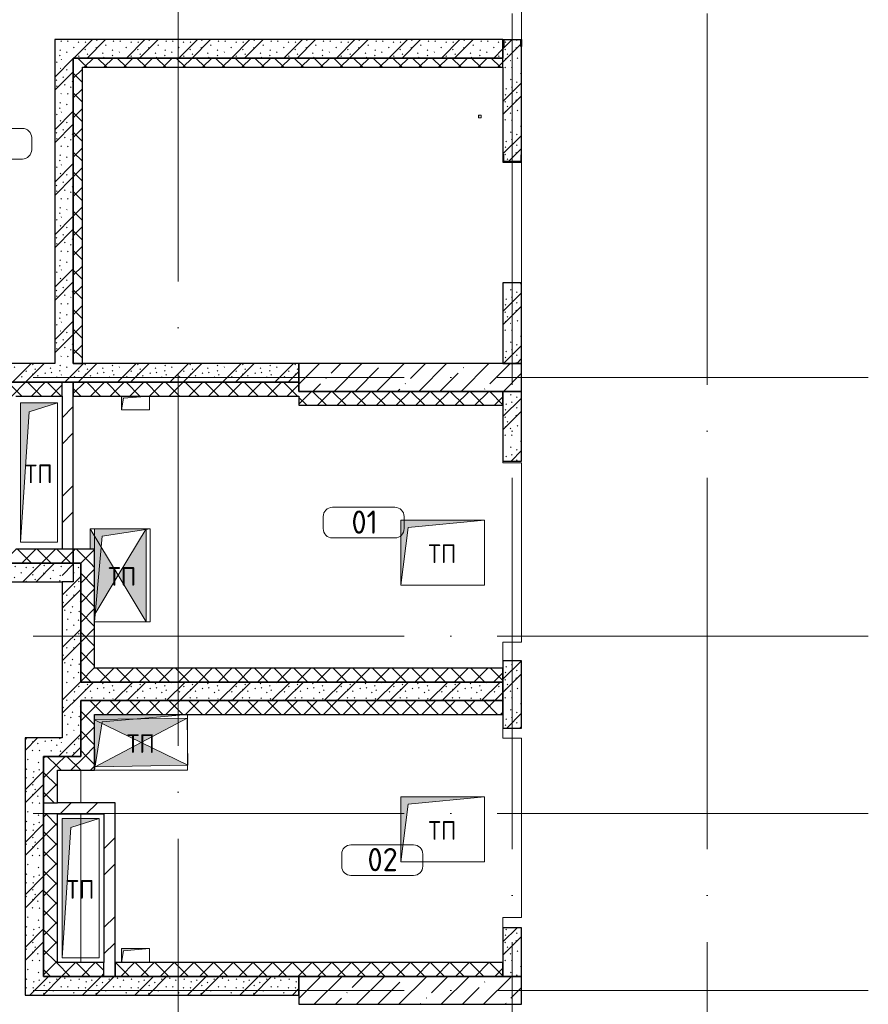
# Model space of a CAD drawing. Header units: millimetres. Extents: x -30540 to 173936, y -11730 to 122288.
# Tile 78 of 116: x 102597 to 111742, y 23200 to 33803. Entities that reach past the tile are written whole.
import ezdxf

# ---------------------------------------------------------------- set-up
doc = ezdxf.new("R2010")
doc.units = ezdxf.units.MM
doc.linetypes.add('ADSK_Линия сетки', pattern=[5000, 4000, -500, 0, -500])
for name, color, linetype, lineweight in [('A-____-NOTE-TEXT', 7, 'Continuous', 18), ('A-AREA-____-IDEN', 7, 'Continuous', 9), ('A-DETL-GENF-OTLN', 7, 'Continuous', 18), ('A-FLOR-____-OTLN', 7, 'Continuous', 18), ('A-GENM-____-OTLN', 7, 'Continuous', 18), ('A-WALL-____-MCUT', 7, 'Continuous', 40), ('A-WALL-____-OTLN', 7, 'Continuous', 18), ('A-WALL-____-PATT', 7, 'Continuous', 40), ('I-WALL-____-MCUT', 7, 'Continuous', 40), ('M-EQPM-____-OTLN', 7, 'Continuous', 18), ('S-COLS-____-MCUT', 7, 'Continuous', 40), ('S-COLS-____-OTLN', 7, 'Continuous', 18), ('S-GRID-____-OTLN', 7, 'Continuous', 9)]:
    doc.layers.add(name, color=color, linetype=linetype, lineweight=lineweight)
doc.styles.add('GOST Common', font='GOST_Common.ttf', dxfattribs={"height": 200})
doc.styles.add('GOST Common_4', font='GOST_Common.ttf', dxfattribs={"height": 250})
pattern_1 = [(45, (0, 0), (-228.0985, 228.0985), []), (45, (228.1, 0), (-228.0985, 228.0985), [403.225, -80.645, 6.706, -73.939])]
pattern_2 = [(135, (300.56, 377.28), (-565.6854, 6e-14), [10, -790]), (135, (349.8, 474.73), (-565.6854, 6e-14), [10, -790]), (135, (423.93, 473.06), (-565.6854, 6e-14), [10, -790]), (135, (229.92, 447.9), (-565.6854, 6e-14), [10, -790]), (135, (155.08, 447.9), (-565.6854, 6e-14), [10, -790]), (135, (114.9, 369.03), (-565.6854, 6e-14), [10, -790]), (135, (132.43, 285.8), (-565.6854, 6e-14), [10, -790]), (135, (214.66, 322), (-565.6854, 6e-14), [10, -790]), (135, (198.16, 261.88), (-565.6854, 6e-14), [10, -790]), (135, (45.2, 272.9), (-565.6854, 6e-14), [10, -790]), (135, (42.32, 336.16), (-565.6854, 6e-14), [10, -790]), (135, (92.26, 192.24), (-565.6854, 6e-14), [10, -790]), (135, (7.07, 149.2), (-565.6854, 6e-14), [10, -790]), (135, (80.6, 95.1), (-565.6854, 6e-14), [10, -790]), (135, (79.53, 36.94), (-565.6854, 6e-14), [10, -790]), (135, (153.87, 74.56), (-565.6854, 6e-14), [10, -790]), (135, (228.35, 124.8), (-565.6854, 6e-14), [10, -790]), (135, (279.75, 180.4), (-565.6854, 6e-14), [10, -790]), (135, (282.9, 31.63), (-565.6854, 6e-14), [10, -790]), (135, (377.38, 53.45), (-565.6854, 6e-14), [10, -790]), (135, (352.28, 102.7), (-565.6854, 6e-14), [10, -790]), (135, (354.05, 0), (-565.6854, 6e-14), [10, -790]), (135, (553.23, 16.45), (-565.6854, 6e-14), [10, -790]), (135, (542.38, 63.45), (-565.6854, 6e-14), [10, -790]), (135, (536.58, 239.3), (-565.6854, 6e-14), [10, -790]), (135, (475.85, 203.9), (-565.6854, 6e-14), [10, -790]), (135, (475.85, 316.54), (-565.6854, 6e-14), [10, -790]), (135, (520.8, 408.7), (-565.6854, 6e-14), [10, -790]), (135, (551.1, 470.8), (-565.6854, 6e-14), [10, -790]), (135, (235.25, 537.93), (-565.6854, 6e-14), [10, -790]), (135, (407.25, 547.65), (-565.6854, 6e-14), [10, -790]), (135, (94.5, 558.6), (-565.6854, 6e-14), [10, -790]), (135, (46.4, 532.3), (-565.6854, 6e-14), [10, -790]), (135, (85.56, 465.04), (-565.6854, 6e-14), [10, -790]), (135, (355.53, 181.14), (-565.6854, 6e-14), [10, -790]), (135, (362.23, 243.6), (-565.6854, 6e-14), [10, -790]), (135, (413.45, 344.1), (-565.6854, 6e-14), [10, -790]), (135, (286.3, 273.25), (-565.6854, 6e-14), [10, -790]), (135, (423.02, 263.72), (-565.6854, 6e-14), [10, -790]), (135, (162.94, 190.2), (-565.6854, 6e-14), [10, -790]), (135, (470.25, 120.93), (-565.6854, 6e-14), [10, -790]), (135, (484.48, 9.78), (-565.6854, 6e-14), [10, -790]), (45, (0, 212.13), (-565.6854, 0), []), (45, (212.13, 0), (-565.6854, 0), []), (45, (353.55, 0), (-565.6854, 0), []), (45, (0, 353.55), (-565.6854, 0), [])]
pattern_3 = [(45, (0, 0), (-106.06602, 106.06602), []), (135, (0, 0), (-106.06602, -106.06602), [])]
pattern_4 = [(45, (0, 0), (-424.264, 424.264), []), (45, (0, 282.8), (-424.264, 424.264), [])]

# ---------------------------------------------------------------- blocks, each defined once
blk = doc.blocks.new('АР_Фахверк_ _Швеллер полки параллельные_ - 20П-4199375-01 ЭМ')
at = {"layer": 'S-COLS-____-OTLN', "lineweight": 13, "true_color": 0xcccccc}
blk.add_hatch(color=254, dxfattribs=at).paths.add_polyline_path([(53, -91), (-18, -91), (-18, 91), (53, 91), (53, 100), (-23, 100), (-23, -100), (53, -100)])
at = {"layer": 'S-COLS-____-MCUT', "color": 254, "lineweight": 30, "true_color": 0xcccccc}
for p, q in [((-23, 100), (53, 100)), ((-23, -100), (-23, 100)), ((-18, 91), (-18, -91)), ((53, 91), (-18, 91)), ((53, 100), (53, 91)), ((53, -100), (-23, -100)), ((-18, -91), (53, -91)), ((53, -91), (53, -100))]:
    blk.add_line(p, q, dxfattribs=at)
blk = doc.blocks.new('АР_Фахверк_ _Швеллер полки параллельные_ - 20П-4199376-01 ЭМ')
at = {"layer": 'S-COLS-____-OTLN', "lineweight": 13, "true_color": 0xcccccc}
blk.add_hatch(color=254, dxfattribs=at).paths.add_polyline_path([(-23, -100), (53, -100), (53, -91), (-18, -91), (-18, 91), (53, 91), (53, 100), (-23, 100)])
at = {"layer": 'S-COLS-____-MCUT', "color": 254, "lineweight": 30, "true_color": 0xcccccc}
for p, q in [((53, 100), (-23, 100)), ((-23, 100), (-23, -100)), ((-18, -91), (-18, 91)), ((-18, 91), (53, 91)), ((53, 91), (53, 100)), ((-23, -100), (53, -100)), ((53, -91), (-18, -91)), ((53, -100), (53, -91))]:
    blk.add_line(p, q, dxfattribs=at)
blk = doc.blocks.new('АР_Канал вертикальный прямоугольный - ТП-4229427-01 ЭМ')
at = {"layer": 'M-EQPM-____-OTLN', "lineweight": 13, "true_color": 0xe2e2e2}
blk.add_hatch(color=254, dxfattribs=at).paths.add_polyline_path([(-500, -300), (-420, 220), (500, 300), (-500, 300), (-500, -61)])
at = {"layer": 'M-EQPM-____-OTLN', "color": 253, "lineweight": 13, "true_color": 0xaaaaaa}
for p, q in [((500, 300), (-500, 300)), ((-500, 300), (-500, -300)), ((500, 300), (-500, 300)), ((-500, 300), (-500, -300)), ((-500, -300), (-500, 300)), ((-500, 300), (500, 300)), ((-500, -300), (-420, 220)), ((-500, -300), (-420, 220)), ((-420, 220), (500, 300)), ((-420, 220), (500, 300)), ((500, -300), (500, 300)), ((500, 300), (500, -300)), ((-500, -300), (500, -300)), ((500, -300), (-500, -300))]:
    blk.add_line(p, q, dxfattribs=at)
blk = doc.blocks.new('АР_Канал вертикальный прямоугольный - ТП-4229735-01 ЭМ')
at = {"layer": 'M-EQPM-____-OTLN', "lineweight": 13, "true_color": 0xe2e2e2}
blk.add_hatch(color=254, dxfattribs=at).paths.add_polyline_path([(-450, -350), (-370, 270), (450, 350), (-450, 350)])
at = {"layer": 'M-EQPM-____-OTLN', "color": 253, "lineweight": 13, "true_color": 0xaaaaaa}
for p, q in [((450, 350), (-450, 350)), ((-450, 350), (-450, -350)), ((450, 350), (-450, 350)), ((-450, 350), (-450, -350)), ((-450, -350), (-450, 350)), ((-450, 350), (450, 350)), ((-370, 270), (450, 350)), ((-370, 270), (450, 350)), ((450, -350), (450, 350)), ((450, 350), (450, -350)), ((-450, -350), (-370, 270)), ((-450, -350), (-370, 270)), ((-450, -350), (450, -350)), ((450, -350), (-450, -350))]:
    blk.add_line(p, q, dxfattribs=at)
blk = doc.blocks.new('АР_Канал вертикальный прямоугольный - ТП-4214133-01 ЭМ')
at = {"layer": 'M-EQPM-____-OTLN', "lineweight": 13, "true_color": 0xe2e2e2}
blk.add_hatch(color=254, dxfattribs=at).paths.add_polyline_path([(-150, -75), (-127.5, 52.5), (150, 75), (-150, 75)])
at = {"layer": 'M-EQPM-____-OTLN', "color": 253, "lineweight": 13, "true_color": 0xaaaaaa}
for p, q in [((150, 75), (-150, 75)), ((-150, 75), (-150, -75)), ((150, 75), (-150, 75)), ((-150, 75), (-150, -75)), ((-150, -75), (-150, 75)), ((-150, 75), (150, 75)), ((-150, -75), (-127.5, 52.5)), ((-150, -75), (-127.5, 52.5)), ((-127.5, 52.5), (150, 75)), ((-127.5, 52.5), (150, 75)), ((150, -75), (150, 75)), ((150, 75), (150, -75)), ((-150, -75), (150, -75)), ((150, -75), (-150, -75))]:
    blk.add_line(p, q, dxfattribs=at)
blk = doc.blocks.new('АР_Канал вертикальный прямоугольный - ТП-4230110-01 ЭМ')
at = {"layer": 'M-EQPM-____-OTLN', "lineweight": 13, "true_color": 0xe2e2e2}
blk.add_hatch(color=254, dxfattribs=at).paths.add_polyline_path([(-300, -500), (-220, 420), (300, 500), (-300, 500), (-300, -415)])
at = {"layer": 'M-EQPM-____-OTLN', "color": 253, "lineweight": 13, "true_color": 0xaaaaaa}
for p, q in [((300, 500), (-300, 500)), ((-300, 500), (-300, -500)), ((300, 500), (-300, 500)), ((-300, 500), (-300, -500)), ((-300, -500), (-300, 500)), ((-300, 500), (300, 500)), ((-220, 420), (300, 500)), ((-220, 420), (300, 500)), ((300, -500), (300, 500)), ((300, 500), (300, -500)), ((-300, -500), (-220, 420)), ((-300, -500), (-220, 420)), ((-300, -500), (300, -500)), ((300, -500), (-300, -500))]:
    blk.add_line(p, q, dxfattribs=at)
blk = doc.blocks.new('АР_Канал вертикальный прямоугольный - ВК_ПолКр-4279049-01 ЭМ')
at = {"layer": 'M-EQPM-____-OTLN', "lineweight": 13, "true_color": 0xe2e2e2}
blk.add_hatch(color=254, dxfattribs=at).paths.add_polyline_path([(-15, -15), (-12, 12), (15, 15), (-15, 15)])
at = {"layer": 'M-EQPM-____-OTLN', "color": 253, "lineweight": 13, "true_color": 0xaaaaaa}
for p, q in [((15, 15), (-15, 15)), ((-15, 15), (-15, -15)), ((15, 15), (-15, 15)), ((-15, 15), (-15, -15)), ((-15, -15), (-15, 15)), ((-15, 15), (15, 15)), ((-15, -15), (-12, 12)), ((-15, -15), (-12, 12)), ((-12, 12), (15, 15)), ((-12, 12), (15, 15)), ((15, -15), (15, 15)), ((15, 15), (15, -15)), ((-15, -15), (15, -15)), ((15, -15), (-15, -15))]:
    blk.add_line(p, q, dxfattribs=at)
blk = doc.blocks.new('АР_Канал вертикальный прямоугольный - ТП-5724384-01 ЭМ')
at = {"layer": 'M-EQPM-____-OTLN', "lineweight": 13, "true_color": 0xe2e2e2}
blk.add_hatch(color=254, dxfattribs=at).paths.add_polyline_path([(-200, -750), (-105, 655), (200, 750), (-200, 750), (-200, -680)])
at = {"layer": 'M-EQPM-____-OTLN', "color": 253, "lineweight": 13, "true_color": 0xaaaaaa}
for p, q in [((200, 750), (-200, 750)), ((-200, 750), (-200, -750)), ((200, 750), (-200, 750)), ((-200, 750), (-200, -750)), ((-200, -750), (-200, 750)), ((-200, 750), (200, 750)), ((-105, 655), (200, 750)), ((-105, 655), (200, 750)), ((200, -750), (200, 750)), ((200, 750), (200, -750)), ((-200, -750), (-105, 655)), ((-200, -750), (-105, 655)), ((-200, -750), (200, -750)), ((200, -750), (-200, -750))]:
    blk.add_line(p, q, dxfattribs=at)
blk = doc.blocks.new('Наметкина 10_РД_АР_К4_отсоединено_rvt-1-01 ЭМ')
at = {"layer": 'A-WALL-____-PATT', "lineweight": 5, "true_color": 0xcccccc}
h = blk.add_hatch(dxfattribs=at)
h.set_pattern_fill('FP_105', color=254, style=0, pattern_type=2)
h.set_pattern_definition(pattern_2)
h.paths.add_polyline_path([(107790, 33390), (107805, 33390), (107805, 33590), (102975, 33590), (102975, 33390), (106154, 33390)])
h = blk.add_hatch(dxfattribs=at)
h.set_pattern_fill('FP_105', color=254, style=0, pattern_type=2)
h.set_pattern_definition(pattern_2)
h.paths.add_polyline_path([(107996, 32275), (107996, 32346), (108005, 32346), (108005, 33514), (107996, 33514), (107996, 33585), (107814, 33585), (107814, 33514), (107805, 33514), (107805, 32346), (107814, 32346), (107814, 32275)])
h = blk.add_hatch(dxfattribs=at)
h.set_pattern_fill('FP_105', color=254, style=0, pattern_type=2)
h.set_pattern_definition(pattern_2)
h.paths.add_polyline_path([(103175, 30100), (103175, 33390), (102975, 33390), (102975, 30100)])
h = blk.add_hatch(dxfattribs=at)
h.set_pattern_fill('FP_107', color=254, style=0, pattern_type=2)
h.set_pattern_definition(pattern_3)
h.paths.add_polyline_path([(103175, 30100), (103275, 30100), (103275, 33390), (103175, 33390), (103175, 30296)])
h = blk.add_hatch(dxfattribs=at)
h.set_pattern_fill('FP_107', color=254, style=0, pattern_type=2)
h.set_pattern_definition(pattern_3)
h.paths.add_polyline_path([(103275, 33290), (107805, 33290), (107805, 33390), (103275, 33390)])
h = blk.add_hatch(dxfattribs=at)
h.set_pattern_fill('FP_105', color=254, style=0, pattern_type=2)
h.set_pattern_definition(pattern_2)
h.paths.add_polyline_path([(108005, 30100), (108005, 30970), (107805, 30970), (107805, 30100)])
h = blk.add_hatch(dxfattribs=at)
h.set_pattern_fill('FP_105', color=254, style=0, pattern_type=2)
h.set_pattern_definition(pattern_2)
h.paths.add_polyline_path([(105605, 29900), (105605, 30100), (101955, 30100), (101955, 29900), (104114, 29900)])
h = blk.add_hatch(dxfattribs=at)
h.set_pattern_fill('FP_107', color=254, style=0, pattern_type=2)
h.set_pattern_definition(pattern_3)
h.paths.add_polyline_path([(103055, 29750), (103055, 29900), (102405, 29900), (102405, 29750), (102555, 29750)])
h = blk.add_hatch(dxfattribs=at)
h.set_pattern_fill('FP_104', color=254, style=0, pattern_type=2)
h.set_pattern_definition(pattern_4)
h.paths.add_polyline_path([(103175, 27750), (103175, 27950), (103055, 27950), (103055, 27750)])
h.paths.add_polyline_path([(103055, 28100), (103175, 28100), (103175, 29900), (103055, 29900), (103055, 28850)])
h = blk.add_hatch(dxfattribs=at)
h.set_pattern_fill('FP_107', color=254, style=0, pattern_type=2)
h.set_pattern_definition(pattern_3)
h.paths.add_polyline_path([(104114, 29750), (105605, 29750), (105605, 29900), (103175, 29900), (103175, 29750), (103995, 29750)])
h = blk.add_hatch(dxfattribs=at)
h.set_pattern_fill('FP_107', color=254, style=0, pattern_type=2)
h.set_pattern_definition(pattern_3)
h.paths.add_polyline_path([(107805, 29650), (107805, 29800), (105605, 29800), (105605, 29650), (106154, 29650)])
h = blk.add_hatch(dxfattribs=at)
h.set_pattern_fill('FP_105', color=254, style=0, pattern_type=2)
h.set_pattern_definition(pattern_2)
h.paths.add_polyline_path([(108005, 29050), (108005, 29800), (107805, 29800), (107805, 29050)])
h = blk.add_hatch(dxfattribs=at)
h.set_pattern_fill('FP_107', color=254, style=0, pattern_type=2)
h.set_pattern_definition(pattern_3)
h.paths.add_polyline_path([(103055, 27950), (103175, 27950), (103175, 28100), (102405, 28100), (102405, 27950), (102841, 27950)])
h = blk.add_hatch(dxfattribs=at)
h.set_pattern_fill('FP_107', color=254, style=0, pattern_type=2)
h.set_pattern_definition(pattern_3)
h.paths.add_polyline_path([(103405, 27950), (103405, 28100), (103175, 28100), (103175, 27950), (103255, 27950)])
h = blk.add_hatch(dxfattribs=at)
h.set_pattern_fill('FP_105', color=254, style=0, pattern_type=2)
h.set_pattern_definition(pattern_2)
h.paths.add_polyline_path([(102841, 27750), (103055, 27750), (103055, 27950), (99755, 27950), (99755, 27750), (102074, 27750)])
h = blk.add_hatch(dxfattribs=at)
h.set_pattern_fill('FP_105', color=254, style=0, pattern_type=2)
h.set_pattern_definition(pattern_2)
h.paths.add_polyline_path([(103055, 26070), (103255, 26070), (103255, 27950), (103175, 27950), (103175, 27750), (103055, 27750), (103055, 27405)])
h = blk.add_hatch(dxfattribs=at)
h.set_pattern_fill('FP_107', color=254, style=0, pattern_type=2)
h.set_pattern_definition(pattern_3)
h.paths.add_polyline_path([(103405, 26670), (103405, 27950), (103255, 27950), (103255, 26670)])
h = blk.add_hatch(dxfattribs=at)
h.set_pattern_fill('FP_105', color=254, style=0, pattern_type=2)
h.set_pattern_definition(pattern_2)
h.paths.add_polyline_path([(108005, 26175), (108005, 26900), (107805, 26900), (107805, 26175)])
h = blk.add_hatch(dxfattribs=at)
h.set_pattern_fill('FP_107', color=254, style=0, pattern_type=2)
h.set_pattern_definition(pattern_3)
h.paths.add_polyline_path([(107805, 26670), (107805, 26820), (103405, 26820), (103405, 26670), (106154, 26670)])
h = blk.add_hatch(dxfattribs=at)
h.set_pattern_fill('FP_105', color=254, style=0, pattern_type=2)
h.set_pattern_definition(pattern_2)
h.paths.add_polyline_path([(103255, 26470), (107805, 26470), (107805, 26670), (103255, 26670)])
h = blk.add_hatch(dxfattribs=at)
h.set_pattern_fill('FP_107', color=254, style=0, pattern_type=2)
h.set_pattern_definition(pattern_3)
h.paths.add_polyline_path([(107805, 26320), (107805, 26470), (103255, 26470), (103255, 26320), (106154, 26320)])
h = blk.add_hatch(dxfattribs=at)
h.set_pattern_fill('FP_107', color=254, style=0, pattern_type=2)
h.set_pattern_definition(pattern_3)
h.paths.add_polyline_path([(103255, 25870), (103405, 25870), (103405, 26320), (103255, 26320), (103255, 25959)])
h = blk.add_hatch(dxfattribs=at)
h.set_pattern_fill('FP_105', color=254, style=0, pattern_type=2)
h.set_pattern_definition(pattern_2)
h.paths.add_polyline_path([(102655, 25870), (103255, 25870), (103255, 26070), (102655, 26070), (102655, 25959)])
h = blk.add_hatch(dxfattribs=at)
h.set_pattern_fill('FP_105', color=254, style=0, pattern_type=2)
h.set_pattern_definition(pattern_2)
h.paths.add_polyline_path([(102855, 23500), (102855, 25870), (102655, 25870), (102655, 23500)])
h = blk.add_hatch(dxfattribs=at)
h.set_pattern_fill('FP_107', color=254, style=0, pattern_type=2)
h.set_pattern_definition(pattern_3)
h.paths.add_polyline_path([(103005, 25370), (103005, 25870), (102855, 25870), (102855, 25370)])
h = blk.add_hatch(dxfattribs=at)
h.set_pattern_fill('FP_107', color=254, style=0, pattern_type=2)
h.set_pattern_definition(pattern_3)
h.paths.add_polyline_path([(103005, 25720), (103405, 25720), (103405, 25870), (103005, 25870)])
h = blk.add_hatch(dxfattribs=at)
h.set_pattern_fill('FP_104', color=254, style=0, pattern_type=2)
h.set_pattern_definition(pattern_4)
h.paths.add_polyline_path([(103505, 25250), (103505, 25370), (102855, 25370), (102855, 25250), (103005, 25250)])
h = blk.add_hatch(dxfattribs=at)
h.set_pattern_fill('FP_104', color=254, style=0, pattern_type=2)
h.set_pattern_definition(pattern_4)
h.paths.add_polyline_path([(103505, 23500), (103625, 23500), (103625, 25370), (103505, 25370), (103505, 23650)])
h = blk.add_hatch(dxfattribs=at)
h.set_pattern_fill('FP_107', color=254, style=0, pattern_type=2)
h.set_pattern_definition(pattern_3)
h.paths.add_polyline_path([(103005, 23650), (103005, 25250), (102855, 25250), (102855, 23650)])
h = blk.add_hatch(dxfattribs=at)
h.set_pattern_fill('FP_105', color=254, style=0, pattern_type=2)
h.set_pattern_definition(pattern_2)
h.paths.add_polyline_path([(108005, 23500), (108005, 24025), (107805, 24025), (107805, 23500)])
h = blk.add_hatch(dxfattribs=at)
h.set_pattern_fill('FP_107', color=254, style=0, pattern_type=2)
h.set_pattern_definition(pattern_3)
h.paths.add_polyline_path([(103505, 23500), (103505, 23650), (102855, 23650), (102855, 23500)])
h = blk.add_hatch(dxfattribs=at)
h.set_pattern_fill('FP_107', color=254, style=0, pattern_type=2)
h.set_pattern_definition(pattern_3)
h.paths.add_polyline_path([(103695, 23500), (105530, 23500), (105530, 23650), (103625, 23650), (103625, 23500)])
h = blk.add_hatch(dxfattribs=at)
h.set_pattern_fill('FP_107', color=254, style=0, pattern_type=2)
h.set_pattern_definition(pattern_3)
h.paths.add_polyline_path([(107805, 23500), (107805, 23650), (105530, 23650), (105530, 23500), (106154, 23500)])
h = blk.add_hatch(dxfattribs=at)
h.set_pattern_fill('FP_105', color=254, style=0, pattern_type=2)
h.set_pattern_definition(pattern_2)
h.paths.add_polyline_path([(105605, 23300), (105605, 23500), (102655, 23500), (102655, 23300)])
at = {"layer": 'S-COLS-____-OTLN', "lineweight": 5, "true_color": 0xcccccc}
h = blk.add_hatch(dxfattribs=at)
h.set_pattern_fill('FP_88', color=254, style=0, pattern_type=2)
h.set_pattern_definition(pattern_1)
h.paths.add_polyline_path([(105605, 29800), (108005, 29800), (108005, 30100), (105605, 30100)])
h = blk.add_hatch(dxfattribs=at)
h.set_pattern_fill('FP_88', color=254, style=0, pattern_type=2)
h.set_pattern_definition(pattern_1)
h.paths.add_polyline_path([(105605, 23200), (108005, 23200), (108005, 23500), (105605, 23500)])
at = {"layer": 'A-FLOR-____-OTLN', "color": 254, "lineweight": 13, "true_color": 0xcccccc}
for p, q in [((108005, 33590), (108005, 35870)), ((108005, 30970), (108005, 32270)), ((107805, 29030), (107805, 29050)), ((108005, 29030), (107805, 29030)), ((108005, 27100), (108005, 29030)), ((107805, 26900), (107805, 27100)), ((107805, 27100), (108005, 27100)), ((107805, 26065), (107805, 26175)), ((108005, 26065), (107805, 26065)), ((108005, 24135), (108005, 26065)), ((103255, 25720), (103255, 25370)), ((103255, 25250), (103255, 23650)), ((107805, 24025), (107805, 24135)), ((107805, 24135), (108005, 24135))]:
    blk.add_line(p, q, dxfattribs=at)
at = {"layer": 'A-WALL-____-MCUT', "color": 254, "lineweight": 30, "true_color": 0xcccccc}
for p, q in [((107805, 33514), (107805, 33390)), ((108005, 32346), (108005, 33514)), ((103275, 33390), (103175, 33390)), ((103175, 33390), (103175, 30100)), ((107805, 33390), (103275, 33390)), ((107805, 33290), (107805, 33390)), ((103275, 30100), (103275, 33290)), ((103275, 33290), (107805, 33290)), ((107805, 33290), (107805, 32346)), ((108005, 30970), (107805, 30970)), ((107805, 30970), (107805, 30100)), ((108005, 30100), (108005, 30970)), ((103175, 30100), (103275, 30100)), ((107805, 30100), (108005, 30100)), ((103055, 29900), (102405, 29900)), ((103055, 29750), (103055, 29900)), ((105605, 29900), (103175, 29900)), ((103175, 29900), (103175, 29750)), ((105605, 29800), (105605, 29900)), ((107805, 29800), (105605, 29800)), ((107805, 29650), (107805, 29800)), ((108005, 29800), (107805, 29800)), ((107805, 29800), (107805, 29050)), ((108005, 29050), (108005, 29800)), ((102555, 29750), (103055, 29750)), ((103175, 29750), (105605, 29750)), ((105605, 29750), (105605, 29650)), ((105605, 29650), (107805, 29650)), ((107805, 29050), (108005, 29050)), ((103055, 28100), (102555, 28100)), ((103175, 28100), (103055, 28100)), ((103405, 28100), (103175, 28100)), ((103175, 28100), (103175, 27950)), ((103405, 27950), (103405, 28100)), ((102405, 27950), (102841, 27950)), ((103055, 27950), (102841, 27950)), ((102841, 27950), (103055, 27950)), ((103175, 27950), (103055, 27950)), ((103055, 27950), (103175, 27950)), ((103175, 27950), (103175, 27750)), ((103175, 27950), (103255, 27950)), ((103255, 27950), (103255, 26670)), ((103405, 26820), (103405, 27950)), ((103175, 27750), (103055, 27750)), ((107805, 26900), (107805, 26175)), ((108005, 26900), (107805, 26900)), ((108005, 26175), (108005, 26900)), ((107805, 26820), (103405, 26820)), ((107805, 26670), (107805, 26820)), ((103255, 26670), (103405, 26670)), ((103405, 26670), (107805, 26670)), ((107805, 26470), (103255, 26470)), ((103255, 26470), (103255, 26320)), ((107805, 26320), (107805, 26470)), ((103255, 26320), (103255, 25870)), ((103405, 26320), (107805, 26320)), ((103405, 25870), (103405, 26320)), ((107805, 26175), (108005, 26175)), ((103005, 25870), (102855, 25870)), ((102855, 25870), (102855, 25370)), ((103255, 25870), (103005, 25870)), ((103405, 25720), (103405, 25870)), ((103005, 25720), (103405, 25720)), ((103005, 25370), (103005, 25720)), ((102855, 25370), (103005, 25370)), ((102855, 25250), (102855, 23650)), ((103005, 25250), (102855, 25250)), ((103005, 23650), (103005, 25250)), ((107805, 24025), (107805, 23500)), ((108005, 24025), (107805, 24025)), ((108005, 23500), (108005, 24025)), ((102855, 23650), (102855, 23500)), ((103505, 23650), (103005, 23650)), ((103505, 23500), (103505, 23650)), ((105530, 23650), (103625, 23650)), ((103625, 23650), (103625, 23500)), ((107805, 23650), (105530, 23650)), ((107805, 23500), (107805, 23650)), ((102855, 23500), (103505, 23500)), ((103625, 23500), (105530, 23500)), ((105530, 23500), (107805, 23500)), ((107805, 23500), (108005, 23500))]:
    blk.add_line(p, q, dxfattribs=at)
at = {"layer": 'A-WALL-____-OTLN', "color": 254, "lineweight": 13, "true_color": 0xcccccc}
blk.add_line((103175, 27950), (103175, 28100), dxfattribs=at)
at = {"layer": 'I-WALL-____-MCUT', "color": 254, "lineweight": 30, "true_color": 0xcccccc}
for p, q in [((107805, 33590), (102975, 33590)), ((102975, 33590), (102975, 33390)), ((107805, 33390), (107805, 33514)), ((102975, 33390), (102975, 30100)), ((103175, 33390), (107805, 33390)), ((103175, 30100), (103175, 33390)), ((102975, 30100), (102155, 30100)), ((105605, 30100), (103175, 30100)), ((105605, 29900), (105605, 30100)), ((102155, 29900), (105605, 29900)), ((103175, 29900), (103055, 29900)), ((103175, 27950), (103175, 29900)), ((103055, 29750), (103055, 28100)), ((102841, 27950), (102405, 27950)), ((103255, 27950), (103175, 27950)), ((103255, 26670), (103255, 27950)), ((99755, 27750), (103055, 27750)), ((103055, 27750), (103055, 26070)), ((107805, 26670), (103255, 26670)), ((107805, 26470), (107805, 26670)), ((103255, 26070), (103255, 26470)), ((103255, 26470), (107805, 26470)), ((103055, 26070), (102655, 26070)), ((102655, 26070), (102655, 25870)), ((103255, 25870), (103255, 26070)), ((102655, 25870), (102655, 23500)), ((102855, 23500), (102855, 25870)), ((102855, 25870), (103255, 25870)), ((102855, 25370), (102855, 25250)), ((103505, 25370), (103005, 25370)), ((103625, 25370), (103505, 25370)), ((103625, 23500), (103625, 25370)), ((103005, 25250), (103505, 25250)), ((103505, 25250), (103505, 23650)), ((102655, 23500), (102655, 23300)), ((105605, 23500), (102855, 23500)), ((103505, 23500), (103625, 23500)), ((105605, 23300), (105605, 23500)), ((102655, 23300), (105605, 23300))]:
    blk.add_line(p, q, dxfattribs=at)
at = {"layer": 'S-COLS-____-MCUT', "color": 254, "lineweight": 30, "true_color": 0xcccccc}
for p, q in [((108005, 30100), (105605, 30100)), ((105605, 30100), (105605, 29800)), ((108005, 29800), (108005, 30100)), ((105605, 29800), (108005, 29800)), ((108005, 23500), (105605, 23500)), ((105605, 23500), (105605, 23200)), ((108005, 23200), (108005, 23500)), ((105605, 23200), (108005, 23200))]:
    blk.add_line(p, q, dxfattribs=at)
at = {"layer": 'M-EQPM-____-OTLN', "color": 253, "lineweight": 5, "true_color": 0xaaaaaa}
for name, p in [('АР_Канал вертикальный прямоугольный - ВК_ПолКр-4279049-01 ЭМ', (107555, 32760)), ('АР_Канал вертикальный прямоугольный - ТП-4214133-01 ЭМ', (103845, 29675)), ('АР_Канал вертикальный прямоугольный - ТП-5724384-01 ЭМ', (102805, 28925)), ('АР_Канал вертикальный прямоугольный - ТП-4229735-01 ЭМ', (107155, 28065)), ('АР_Канал вертикальный прямоугольный - ТП-4230110-01 ЭМ', (103705, 27820)), ('АР_Канал вертикальный прямоугольный - ТП-4229427-01 ЭМ', (103905, 26020)), ('АР_Канал вертикальный прямоугольный - ТП-4229735-01 ЭМ', (107155, 25085)), ('АР_Канал вертикальный прямоугольный - ТП-5724384-01 ЭМ', (103255, 24450)), ('АР_Канал вертикальный прямоугольный - ТП-4214133-01 ЭМ', (103845, 23725))]:
    blk.add_blockref(name, p, dxfattribs=at)
at = {"layer": 'S-COLS-____-OTLN', "color": 254, "lineweight": 13, "true_color": 0xcccccc}
for name, p, rotation in [('АР_Фахверк_ _Швеллер полки параллельные_ - 20П-4199375-01 ЭМ', (107905, 33567), 269.9999999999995), ('АР_Фахверк_ _Швеллер полки параллельные_ - 20П-4199376-01 ЭМ', (107905, 32293), 90.0000000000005)]:
    blk.add_blockref(name, p, dxfattribs=dict(at, rotation=rotation))
at = {"layer": 'A-____-NOTE-TEXT', "color": 253, "lineweight": 5, "true_color": 0xaaaaaa, "char_height": 200, "width": 384.81, "attachment_point": 1, "style": 'GOST Common'}
for insert in [(102650, 29012), (107000, 28152), (103550, 27907), (103750, 26107), (107000, 25172), (103100, 24537)]:
    blk.add_mtext('ТП', dxfattribs=dict(at, insert=insert))
blk = doc.blocks.new('Отверстие xyz_jpg rvt20 - null-3156664-01 ЭМ')
at = {"layer": 'A-DETL-GENF-OTLN', "true_color": 0xe2e2e2}
h = blk.add_hatch(color=254, dxfattribs=at)
h.paths.add_polyline_path([(-245, -799), (0, -395), (-184, -92)])
h.paths.add_polyline_path([(-303, -115), (-253, -115), (-255, 25), (-303, 105), (-303, 25)])
at = {"layer": 'A-GENM-____-OTLN', "true_color": 0xe2e2e2}
blk.add_hatch(color=254, dxfattribs=at).paths.add_polyline_path([(303, -895), (303, 98), (299, 98), (0, -395), (252, -810)])
at = {"layer": 'A-DETL-GENF-OTLN', "color": 253, "true_color": 0xaaaaaa}
for p, q in [((0, -395), (-303, 105)), ((-303, 105), (-303, -115)), ((303, 105), (-303, 105)), ((-303, 105), (-303, -115)), ((303, 105), (0, -395)), ((303, -895), (303, 105)), ((303, -895), (303, 105)), ((-253, -813), (0, -395)), ((0, -395), (303, -895)), ((-253, -895), (303, -895))]:
    blk.add_line(p, q, dxfattribs=at)
at = {"layer": 'A-GENM-____-OTLN', "color": 253, "true_color": 0xaaaaaa}
for p, q in [((303, 105), (-303, 105)), ((-303, 105), (-303, -115)), ((303, -895), (303, 105)), ((-253, -895), (303, -895))]:
    blk.add_line(p, q, dxfattribs=at)
blk = doc.blocks.new('Отверстие xyz_jpg rvt20 - null-3156747-01 ЭМ')
at = {"layer": 'A-DETL-GENF-OTLN', "true_color": 0xe2e2e2}
blk.add_hatch(color=254, dxfattribs=at).paths.add_polyline_path([(0, -395), (-254, 105), (-254, -425), (-227, -811), (-212, -812)])
at = {"layer": 'A-GENM-____-OTLN', "true_color": 0xe2e2e2}
blk.add_hatch(color=254, dxfattribs=at).paths.add_polyline_path([(254, -893), (254, 105), (0, -395), (253, -893)])
at = {"layer": 'A-DETL-GENF-OTLN', "color": 253, "true_color": 0xaaaaaa}
for p, q in [((0, -395), (-254, 105)), ((-254, 105), (-254, -891)), ((254, 105), (-254, 105)), ((-254, 105), (-254, -891)), ((254, 105), (0, -395)), ((254, -895), (254, 105)), ((254, -895), (254, 105)), ((-252, -891), (0, -395)), ((0, -395), (254, -895)), ((-4, -895), (254, -895))]:
    blk.add_line(p, q, dxfattribs=at)
at = {"layer": 'A-GENM-____-OTLN', "color": 253, "true_color": 0xaaaaaa}
for p, q in [((254, 105), (-254, 105)), ((-254, 105), (-254, -891)), ((254, -895), (254, 105)), ((-4, -895), (254, -895))]:
    blk.add_line(p, q, dxfattribs=at)
blk = doc.blocks.new('Марка помещения 2 - Марка помещения 2-1605974-01 ЭМ')
at = {"layer": 'A-AREA-____-IDEN', "color": 253, "true_color": 0xaaaaaa}
for p, q in [((-1.797, 0.841), (1.569, 0.841)), ((-2.297, -0.309), (-2.297, 0.341)), ((2.069, 0.341), (2.069, -0.309)), ((1.569, -0.809), (-1.797, -0.809))]:
    blk.add_line(p, q, dxfattribs=at)
for centre, start, end in [((-1.797, 0.341), 90, 180), ((1.569, 0.341), 0, 90), ((-1.797, -0.309), 180, 270), ((1.569, -0.309), 270, 360)]:
    blk.add_arc(centre, 0.5, start, end, dxfattribs=at)

msp = doc.modelspace()

# ---------------------------------------------------------------- linework, layer by layer
at = {"layer": 'S-GRID-____-OTLN', "color": 253, "linetype": 'ADSK_Линия сетки', "true_color": 0xaaaaaa}
for p, q in [((104305.3, -9017.8), (104305.3, 57662.6)), ((107905.3, -10130.4), (107905.3, 56550)), ((110005.3, -10130.4), (110005.3, 56550)), ((111741.6, 29950), (78589.2, 29950)), ((111741.6, 27165), (78589.2, 27165)), ((111741.6, 25255), (78589.2, 25255)), ((111741.6, 23350), (78589.2, 23350))]:
    msp.add_line(p, q, dxfattribs=at)

# ---------------------------------------------------------------- block references
at = {"lineweight": 5}
msp.add_blockref('Наметкина 10_РД_АР_К4_отсоединено_rvt-1-01 ЭМ', (0, 0), dxfattribs=at)
at = {"layer": 'A-AREA-____-IDEN', "color": 253, "true_color": 0xaaaaaa, "xscale": 199.9999999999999, "yscale": 199.9999999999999, "zscale": 199.9999999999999}
for p in [(102313, 32464.2), (106326.6, 28383.8), (106526.6, 24749.2)]:
    msp.add_blockref('Марка помещения 2 - Марка помещения 2-1605974-01 ЭМ', p, dxfattribs=at)
at = {"layer": 'A-GENM-____-OTLN', "color": 253, "true_color": 0xaaaaaa}
msp.add_blockref('Отверстие xyz_jpg rvt20 - null-3156664-01 ЭМ', (103658.8, 28215), dxfattribs=at)
at = {"layer": 'A-GENM-____-OTLN', "color": 253, "true_color": 0xaaaaaa, "rotation": 270.9215684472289}
msp.add_blockref('Отверстие xyz_jpg rvt20 - null-3156747-01 ЭМ', (104300.2, 26026.4), dxfattribs=at)

# ---------------------------------------------------------------- texts
at = {"layer": 'A-AREA-____-IDEN', "color": 253, "true_color": 0xaaaaaa, "char_height": 250, "attachment_point": 1, "style": 'GOST Common_4'}
for s, insert, width in [('01', (106172.1, 28517.5), 384.81), ('02', (106345.1, 24883), 448.945)]:
    msp.add_mtext(s, dxfattribs=dict(at, insert=insert, width=width))

doc.saveas('drawing.dxf')
